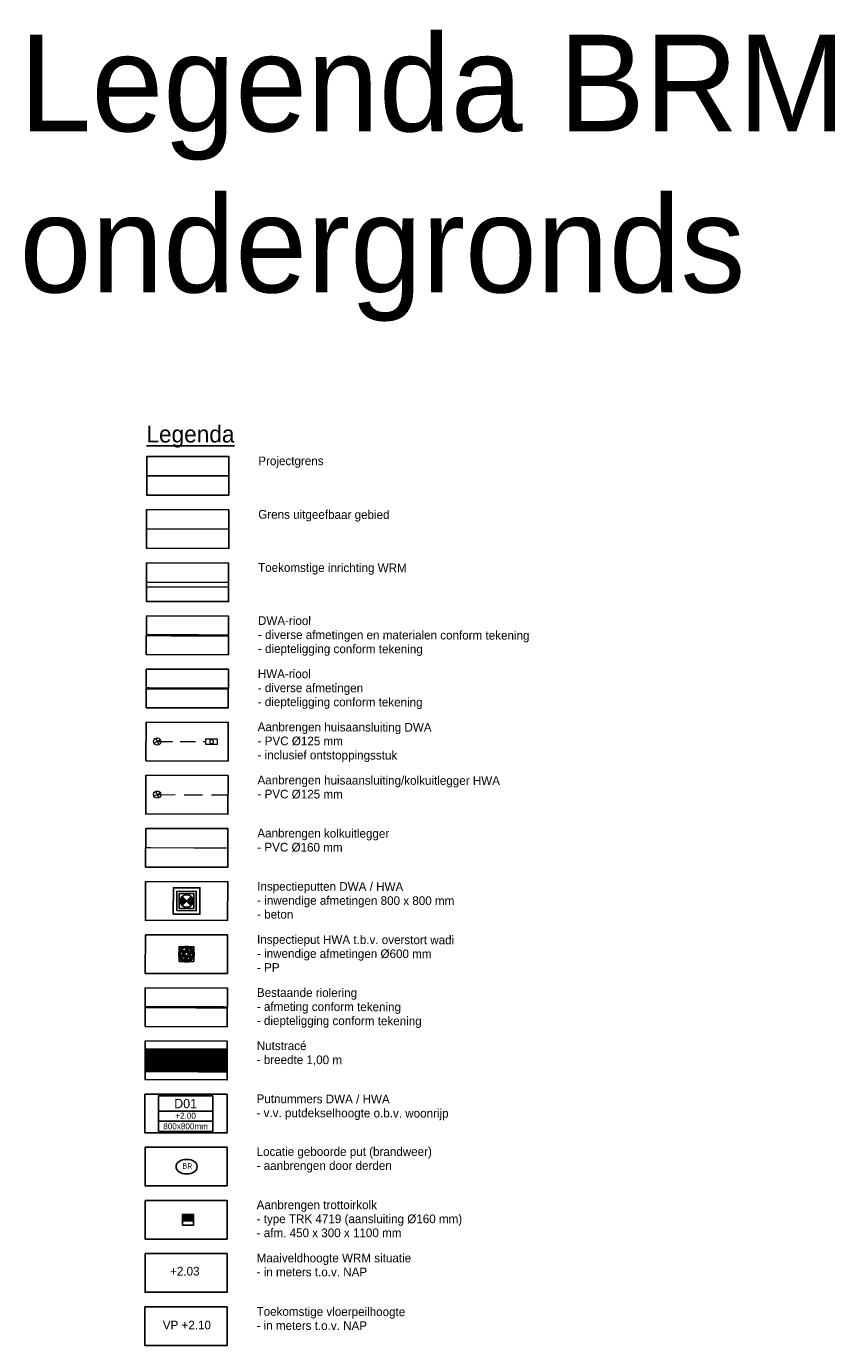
# Model space of a CAD drawing. Header units: metres. Extents: x 136120 to 136875, y 452791 to 453628.
# Tile 17 of 20: x 136749 to 136783, y 453368 to 453423. Entities that reach past the tile are written whole.
import ezdxf
from ezdxf.enums import TextEntityAlignment as Align

# ---------------------------------------------------------------- set-up
doc = ezdxf.new("R2010")
doc.units = ezdxf.units.M
for name, pattern in [('HIDDEN', [9.525, 6.35, -3.175]), ('HIDDEN__G5', [1.125, 0.75, -0.375]), ('PVC160__G1', [1.5, 1, -0.25, 0, -0.25])]:
    doc.linetypes.add(name, pattern=pattern)
doc.layers.add('-DR-alg-hulplijnen', color=210, linetype='Continuous', plot=False)
for name, color, linetype in [('-DR-alg-legenda @ 0.2', 2, 'Continuous'), ('-DR-alg-projectgrens 1-200', 3, 'PROJECTGRENS_1-200'), ('-DR-bs-rio-DWA 400', 253, 'Continuous'), ('-DR-nw-dsn-perceelsgrens', 211, 'Continuous'), ('-DR-nw-inr-brandkraan', 160, 'Continuous'), ('-DR-nw-KL-nutstracé', 41, 'Continuous'), ('-DR-nw-rio-DWA 250', 10, 'Continuous'), ('-DR-nw-rio-DWA putnummer @ 0.2', 10, 'Continuous'), ('-DR-nw-rio-HWA 160', 170, 'PVC160__G1'), ('-DR-nw-rio-HWA 315', 170, 'Continuous'), ('-DR-nw-rio-inspectieput', 2, 'Continuous'), ('-DR-nw-rio-putblock-deksel', 1, 'Continuous'), ('-DR-nw-rio-putblock-schacht', 1, 'Continuous'), ('-DR-nw-rio-trottoirkolk', 1, 'Continuous'), ('-DR-nw-txt hoogtemaat vloerpeilen', 2, 'Continuous'), ('-DR-nw-txt-WRM-hoogtemaat', 210, 'Continuous'), ('-DR-nw-vh-kantverharding-WRM', 253, 'Continuous')]:
    doc.layers.add(name, color=color, linetype=linetype)
for name, color, linetype, lineweight in [('-DR-nw-rio-DWA inlaat', 10, 'Continuous', 9), ('-DR-nw-rio-HWA 125', 170, 'HIDDEN__G5', 9), ('-DR-nw-rio-HWA inlaat', 170, 'HIDDEN__G5', 9), ('-DR-nw-rio-inspectieputdeksel', 2, 'Continuous', 9), ('-DR-nw-rio-VWA 125 mm huisaansluiting', 10, 'HIDDEN', 13), ('-DR-nw-rio-VWA 125 mm ontstoppingsstuk', 10, 'Continuous', 13)]:
    doc.layers.add(name, color=color, linetype=linetype, lineweight=lineweight)
doc.styles.add('CiCom Engineering', font='txt', dxfattribs={"height": 1.8})
doc.styles.add('Drong', font='txt', dxfattribs={"height": 1.8})
doc.styles.add('eurostile', font='txt')
doc.styles.add('NLCS-ISO', font='txt')
doc.linetypes.add('PROJECTGRENS_1-200', pattern='A,0.32,-0.13,[133,ltypeshp.shx,S=0.13,R=0,X=-0.13,Y=0],-0.13,1.27', length=1.85)

# ---------------------------------------------------------------- blocks, each defined once
blk = doc.blocks.new('Legenda - koptekst')
at = {"style": 'Drong'}
blk.add_text('%%ULegenda', height=3.5, dxfattribs=at).set_placement((0, 2.9))
blk = doc.blocks.new('Legenda')
blk.add_lwpolyline([(0, -3), (17, -3), (17, -11), (0, -11)], close=True)
at = {"style": 'eurostile'}
for tag, p in [('OMSCHRIJVING1', (23.1, -3)), ('OMSCHRIJVING2', (23.1, -5.9)), ('OMSCHRIJVING3', (23.1, -8.8))]:
    blk.add_attdef(tag, text='', height=1.8, dxfattribs=at).set_placement(p, align=Align.TOP_LEFT)
blk = doc.blocks.new('*U1243')
blk.add_hatch(color=256).paths.add_polyline_path([(0.03, 0.15), (0.03, 0.42), (0.42, 0.42), (0.42, 0.15)])
blk.add_lwpolyline([(0, 0), (0, 0.45), (0.45, 0.45), (0.45, 0)], close=True)
blk = doc.blocks.new('*U536')
at = {"color": 0}
blk.add_lwpolyline([(-8.02, 0), (8.02, 0), (8.02, 10.5), (-8.02, 10.5)], close=True, dxfattribs=at)
for points in [[(-8.02, 6), (8.02, 6)], [(-8.02, 3), (8.02, 3)]]:
    blk.add_lwpolyline(points, dxfattribs=at)
at = {"style": 'CiCom Engineering'}
for tag, height, p in [('PUTNUMMER', 2.75, (0, 6.87)), ('MAAIVELD', 1.8, (0, 3.75)), ('AFMETING', 1.8, (0, 0.63))]:
    blk.add_attdef(tag, text='', height=height, dxfattribs=at).set_placement(p, align=Align.CENTER)
blk = doc.blocks.new('N-SIE-STRAATPOT_BRANDKRAAN')
blk.add_ellipse((0, 0), major_axis=(-0.219, 0), ratio=0.685994)
at = {"style": 'NLCS-ISO'}
blk.add_text('BR', height=0.12, dxfattribs=at).set_placement((-0.089, -0.046))
blk = doc.blocks.new('Verklaring')
blk.add_lwpolyline([(0, -3), (17, -3), (17, -11), (0, -11)], close=True)
at = {"style": 'eurostile'}
for tag, p in [('OMSCHRIJVING1', (23.1, -3)), ('OMSCHRIJVING2', (23.1, -5.9)), ('OMSCHRIJVING3', (23.1, -8.8))]:
    blk.add_attdef(tag, text='', height=1.8, dxfattribs=at).set_placement(p, align=Align.TOP_LEFT)
blk = doc.blocks.new('*U1296')
at = {"layer": '-DR-nw-rio-putblock-deksel', "color": 0, "ltscale": 0.5}
for p, q in [((-0.26, 0), (0, 0)), ((-0.259, 0.025), (-0.025, 0.025)), ((-0.255, 0.05), (-0.05, 0.05)), ((-0.249, 0.074), (-0.075, 0.074)), ((-0.24, 0.099), (-0.099, 0.099)), ((-0.229, 0.124), (-0.124, 0.124)), ((-0.213, 0.149), (-0.149, 0.149)), ((-0.194, 0.173), (-0.174, 0.173)), ((-0.184, 0.184), (0.183, -0.184)), ((0.184, 0.183), (-0.184, -0.184)), ((0, 0), (0.26, 0)), ((0.025, 0.025), (0.258, 0.025)), ((0.05, 0.049), (0.255, 0.049)), ((0.074, 0.074), (0.249, 0.074)), ((0.099, 0.099), (0.24, 0.099)), ((0.124, 0.124), (0.228, 0.124)), ((0.149, 0.148), (0.213, 0.148)), ((0.173, 0.173), (0.193, 0.173)), ((-0.259, -0.025), (-0.025, -0.025)), ((-0.255, -0.049), (-0.05, -0.049)), ((-0.249, -0.074), (-0.074, -0.074)), ((-0.241, -0.099), (-0.099, -0.099)), ((-0.229, -0.124), (-0.124, -0.124)), ((-0.214, -0.148), (-0.149, -0.148)), ((-0.194, -0.173), (-0.173, -0.173)), ((0.024, -0.025), (0.258, -0.025)), ((0.049, -0.05), (0.255, -0.05)), ((0.074, -0.074), (0.249, -0.074)), ((0.098, -0.099), (0.24, -0.099)), ((0.123, -0.124), (0.228, -0.124)), ((0.148, -0.149), (0.213, -0.149)), ((0.173, -0.173), (0.194, -0.173))]:
    blk.add_line(p, q, dxfattribs=at)
at = {"layer": '-DR-nw-rio-putblock-deksel', "color": 0}
blk.add_lwpolyline([(-0.305, -0.305), (0.305, -0.305), (0.305, 0.305), (-0.305, 0.305)], close=True, dxfattribs=at)
at = {"layer": '-DR-nw-rio-putblock-deksel', "color": 0, "ltscale": 0.5}
blk.add_circle((0, 0), 0.26, dxfattribs=at)
at = {"layer": '-DR-nw-rio-putblock-schacht', "color": 0}
for points in [[(-0.55, -0.55), (0.55, -0.55), (0.55, 0.55), (-0.55, 0.55)], [(-0.4, -0.4), (0.4, -0.4), (0.4, 0.4), (-0.4, 0.4)]]:
    blk.add_lwpolyline(points, close=True, dxfattribs=at)
blk = doc.blocks.new('*U1256')
blk.add_lwpolyline([(0.141, 0.49), (0.319, 0.398), (0.089, -0.046), (-0.089, 0.046)], close=True)
blk.add_circle((0.115, 0.222), 0.08)
blk = doc.blocks.new('Inlaat')
for points in [[(-0.071, 0.071), (0.071, -0.071)], [(0.071, 0.071), (-0.071, -0.071)]]:
    blk.add_lwpolyline(points)
at = {"linetype": 'Continuous'}
blk.add_circle((0, 0), 0.1, dxfattribs=at)
blk = doc.blocks.new('*U1309')
h = blk.add_hatch(color=256)
h.dxf.hatch_style = 1
h.paths.add_polyline_path([(-0.058, 0.033), (-0.075, 0.028), (-0.083, 0.025), (-0.091, 0.021), (-0.099, 0.018), (-0.106, 0.014), (-0.113, 0.009), (-0.119, 0.004), (-0.122, 0.001), (-0.124, -0.001), (-0.127, -0.004), (-0.129, -0.008), (-0.131, -0.011), (-0.132, -0.014), (-0.135, -0.022), (-0.138, -0.029), (-0.139, -0.037), (-0.141, -0.046), (-0.142, -0.054), (-0.145, -0.072), (-0.146, -0.08), (-0.147, -0.085), (-0.148, -0.089), (-0.15, -0.093), (-0.152, -0.096), (-0.154, -0.099), (-0.157, -0.102), (-0.161, -0.104), (-0.165, -0.105), (-0.169, -0.106), (-0.174, -0.107), (-0.179, -0.107), (-0.183, -0.106), (-0.187, -0.105), (-0.191, -0.103), (-0.195, -0.101), (-0.198, -0.098), (-0.2, -0.095), (-0.202, -0.091), (-0.204, -0.087), (-0.205, -0.083), (-0.206, -0.079), (-0.207, -0.074), (-0.207, -0.065), (-0.207, -0.057), (-0.206, -0.048), (-0.205, -0.04), (-0.202, -0.032), (-0.199, -0.024), (-0.196, -0.016), (-0.192, -0.008), (-0.187, -0.001), (-0.183, 0.006), (-0.177, 0.012), (-0.172, 0.019), (-0.166, 0.025), (-0.16, 0.03), (-0.154, 0.036), (-0.147, 0.041), (-0.141, 0.046), (-0.134, 0.05), (-0.127, 0.054), (-0.119, 0.058), (-0.111, 0.061), (-0.104, 0.064), (-0.095, 0.066), (-0.087, 0.068), (-0.079, 0.069), (-0.07, 0.07), (-0.062, 0.07), (-0.057, 0.069), (-0.053, 0.069), (-0.05, 0.067), (-0.048, 0.066), (-0.046, 0.065), (-0.045, 0.063), (-0.043, 0.061), (-0.042, 0.06), (-0.042, 0.058), (-0.041, 0.055), (-0.041, 0.053), (-0.04, 0.051), (-0.041, 0.049), (-0.041, 0.047), (-0.042, 0.045), (-0.043, 0.043), (-0.044, 0.041), (-0.046, 0.04), (-0.047, 0.039), (-0.051, 0.036), (-0.054, 0.035)])
h = blk.add_hatch(color=256)
h.dxf.hatch_style = 1
h.paths.add_polyline_path([(0, 0.067), (-0.013, 0.078), (-0.02, 0.084), (-0.027, 0.089), (-0.034, 0.094), (-0.041, 0.098), (-0.049, 0.102), (-0.056, 0.105), (-0.06, 0.106), (-0.063, 0.107), (-0.067, 0.107), (-0.071, 0.107), (-0.075, 0.107), (-0.079, 0.107), (-0.086, 0.106), (-0.094, 0.104), (-0.102, 0.102), (-0.11, 0.099), (-0.118, 0.096), (-0.134, 0.089), (-0.143, 0.086), (-0.147, 0.085), (-0.151, 0.084), (-0.155, 0.083), (-0.159, 0.083), (-0.163, 0.084), (-0.167, 0.085), (-0.17, 0.087), (-0.174, 0.09), (-0.177, 0.093), (-0.179, 0.097), (-0.182, 0.101), (-0.183, 0.105), (-0.184, 0.11), (-0.185, 0.114), (-0.185, 0.118), (-0.184, 0.122), (-0.182, 0.126), (-0.18, 0.129), (-0.177, 0.133), (-0.174, 0.136), (-0.171, 0.139), (-0.168, 0.142), (-0.16, 0.147), (-0.153, 0.151), (-0.145, 0.154), (-0.137, 0.157), (-0.128, 0.159), (-0.12, 0.16), (-0.112, 0.161), (-0.103, 0.162), (-0.095, 0.161), (-0.086, 0.161), (-0.078, 0.159), (-0.07, 0.158), (-0.062, 0.156), (-0.054, 0.154), (-0.046, 0.151), (-0.038, 0.148), (-0.031, 0.144), (-0.023, 0.141), (-0.016, 0.136), (-0.009, 0.132), (-0.003, 0.127), (0.003, 0.121), (0.009, 0.115), (0.015, 0.109), (0.02, 0.102), (0.025, 0.095), (0.03, 0.088), (0.031, 0.084), (0.033, 0.08), (0.033, 0.076), (0.033, 0.074), (0.033, 0.072), (0.032, 0.07), (0.032, 0.068), (0.03, 0.066), (0.029, 0.064), (0.028, 0.063), (0.026, 0.062), (0.024, 0.06), (0.022, 0.059), (0.02, 0.059), (0.018, 0.059), (0.016, 0.059), (0.014, 0.059), (0.012, 0.059), (0.01, 0.06), (0.006, 0.062), (0.003, 0.064)])
h = blk.add_hatch(color=256)
h.dxf.hatch_style = 1
h.paths.add_polyline_path([(0.058, 0.033), (0.061, 0.05), (0.063, 0.059), (0.064, 0.068), (0.065, 0.076), (0.065, 0.085), (0.064, 0.093), (0.063, 0.101), (0.062, 0.104), (0.061, 0.108), (0.059, 0.111), (0.058, 0.115), (0.056, 0.118), (0.054, 0.121), (0.049, 0.128), (0.043, 0.133), (0.037, 0.139), (0.031, 0.144), (0.024, 0.15), (0.01, 0.161), (0.003, 0.166), (0, 0.169), (-0.003, 0.172), (-0.006, 0.175), (-0.008, 0.179), (-0.009, 0.183), (-0.01, 0.187), (-0.01, 0.191), (-0.009, 0.195), (-0.008, 0.199), (-0.006, 0.204), (-0.003, 0.208), (0, 0.211), (0.003, 0.214), (0.006, 0.217), (0.01, 0.219), (0.014, 0.22), (0.018, 0.22), (0.022, 0.22), (0.026, 0.22), (0.03, 0.219), (0.035, 0.217), (0.039, 0.216), (0.047, 0.212), (0.054, 0.207), (0.061, 0.202), (0.068, 0.197), (0.074, 0.19), (0.079, 0.184), (0.084, 0.177), (0.088, 0.17), (0.092, 0.162), (0.096, 0.155), (0.099, 0.147), (0.102, 0.139), (0.104, 0.131), (0.106, 0.123), (0.108, 0.115), (0.109, 0.107), (0.11, 0.099), (0.11, 0.09), (0.11, 0.082), (0.109, 0.074), (0.108, 0.066), (0.107, 0.057), (0.105, 0.049), (0.102, 0.041), (0.099, 0.033), (0.095, 0.026), (0.091, 0.018), (0.089, 0.014), (0.086, 0.011), (0.083, 0.009), (0.081, 0.008), (0.079, 0.007), (0.077, 0.007), (0.075, 0.006), (0.073, 0.006), (0.07, 0.007), (0.068, 0.007), (0.066, 0.008), (0.064, 0.009), (0.063, 0.01), (0.061, 0.012), (0.06, 0.013), (0.059, 0.015), (0.058, 0.017), (0.057, 0.019), (0.057, 0.021), (0.057, 0.025), (0.057, 0.029)])
h = blk.add_hatch(color=256)
h.dxf.hatch_style = 1
h.paths.add_polyline_path([(0.058, -0.034), (0.074, -0.028), (0.083, -0.025), (0.091, -0.022), (0.098, -0.018), (0.106, -0.014), (0.112, -0.01), (0.119, -0.005), (0.121, -0.002), (0.124, 0.001), (0.126, 0.004), (0.128, 0.007), (0.13, 0.011), (0.132, 0.014), (0.135, 0.021), (0.137, 0.029), (0.139, 0.037), (0.14, 0.045), (0.142, 0.054), (0.144, 0.071), (0.146, 0.08), (0.147, 0.084), (0.148, 0.088), (0.149, 0.092), (0.151, 0.096), (0.154, 0.099), (0.157, 0.101), (0.16, 0.103), (0.165, 0.105), (0.169, 0.106), (0.174, 0.106), (0.178, 0.106), (0.183, 0.106), (0.187, 0.104), (0.191, 0.103), (0.194, 0.1), (0.197, 0.098), (0.2, 0.094), (0.202, 0.091), (0.203, 0.087), (0.205, 0.083), (0.206, 0.078), (0.206, 0.074), (0.207, 0.065), (0.207, 0.056), (0.206, 0.048), (0.204, 0.039), (0.202, 0.031), (0.199, 0.023), (0.195, 0.016), (0.191, 0.008), (0.187, 0.001), (0.182, -0.006), (0.177, -0.013), (0.171, -0.019), (0.166, -0.025), (0.16, -0.031), (0.153, -0.036), (0.147, -0.041), (0.14, -0.046), (0.133, -0.051), (0.126, -0.055), (0.119, -0.058), (0.111, -0.061), (0.103, -0.064), (0.095, -0.066), (0.087, -0.068), (0.078, -0.069), (0.07, -0.07), (0.061, -0.07), (0.057, -0.07), (0.053, -0.069), (0.049, -0.068), (0.047, -0.066), (0.046, -0.065), (0.044, -0.064), (0.043, -0.062), (0.042, -0.06), (0.041, -0.058), (0.04, -0.056), (0.04, -0.054), (0.04, -0.052), (0.04, -0.049), (0.041, -0.047), (0.042, -0.045), (0.043, -0.044), (0.044, -0.042), (0.045, -0.04), (0.047, -0.039), (0.05, -0.037), (0.054, -0.035)])
h = blk.add_hatch(color=256)
h.dxf.hatch_style = 1
h.paths.add_polyline_path([(-0.059, -0.034), (-0.062, -0.051), (-0.063, -0.059), (-0.064, -0.068), (-0.065, -0.077), (-0.065, -0.085), (-0.065, -0.093), (-0.063, -0.101), (-0.062, -0.105), (-0.061, -0.108), (-0.06, -0.112), (-0.058, -0.115), (-0.056, -0.119), (-0.054, -0.122), (-0.049, -0.128), (-0.044, -0.134), (-0.038, -0.139), (-0.031, -0.145), (-0.024, -0.15), (-0.01, -0.161), (-0.004, -0.167), (-0.001, -0.17), (0.002, -0.173), (0.005, -0.176), (0.007, -0.179), (0.009, -0.183), (0.009, -0.187), (0.009, -0.191), (0.008, -0.196), (0.007, -0.2), (0.005, -0.204), (0.003, -0.208), (0, -0.211), (-0.003, -0.215), (-0.007, -0.217), (-0.01, -0.219), (-0.014, -0.22), (-0.018, -0.221), (-0.022, -0.221), (-0.027, -0.22), (-0.031, -0.219), (-0.035, -0.218), (-0.039, -0.216), (-0.047, -0.212), (-0.055, -0.208), (-0.062, -0.203), (-0.068, -0.197), (-0.074, -0.191), (-0.079, -0.184), (-0.084, -0.178), (-0.089, -0.17), (-0.093, -0.163), (-0.096, -0.155), (-0.1, -0.147), (-0.102, -0.139), (-0.105, -0.131), (-0.107, -0.123), (-0.108, -0.115), (-0.11, -0.107), (-0.11, -0.099), (-0.111, -0.091), (-0.11, -0.082), (-0.11, -0.074), (-0.109, -0.066), (-0.107, -0.058), (-0.105, -0.05), (-0.103, -0.042), (-0.099, -0.034), (-0.096, -0.026), (-0.092, -0.018), (-0.089, -0.015), (-0.086, -0.012), (-0.083, -0.009), (-0.081, -0.008), (-0.079, -0.008), (-0.077, -0.007), (-0.075, -0.007), (-0.073, -0.007), (-0.071, -0.007), (-0.069, -0.008), (-0.067, -0.008), (-0.065, -0.009), (-0.063, -0.011), (-0.062, -0.012), (-0.06, -0.014), (-0.059, -0.016), (-0.058, -0.017), (-0.058, -0.019), (-0.057, -0.021), (-0.057, -0.026), (-0.058, -0.03)])
h = blk.add_hatch(color=256)
h.dxf.hatch_style = 1
h.paths.add_polyline_path([(0, -0.067), (0.013, -0.079), (0.02, -0.084), (0.026, -0.09), (0.034, -0.095), (0.041, -0.099), (0.048, -0.102), (0.055, -0.105), (0.059, -0.106), (0.063, -0.107), (0.067, -0.108), (0.071, -0.108), (0.074, -0.108), (0.078, -0.108), (0.086, -0.106), (0.094, -0.105), (0.102, -0.102), (0.11, -0.099), (0.118, -0.096), (0.134, -0.089), (0.142, -0.086), (0.146, -0.085), (0.15, -0.084), (0.155, -0.083), (0.159, -0.083), (0.162, -0.084), (0.166, -0.085), (0.17, -0.088), (0.173, -0.09), (0.176, -0.094), (0.179, -0.097), (0.181, -0.101), (0.183, -0.106), (0.184, -0.11), (0.184, -0.114), (0.184, -0.118), (0.183, -0.122), (0.182, -0.126), (0.179, -0.13), (0.177, -0.133), (0.174, -0.136), (0.171, -0.139), (0.167, -0.142), (0.16, -0.147), (0.152, -0.151), (0.144, -0.155), (0.136, -0.157), (0.128, -0.159), (0.12, -0.161), (0.111, -0.162), (0.103, -0.162), (0.094, -0.162), (0.086, -0.161), (0.078, -0.16), (0.069, -0.158), (0.061, -0.156), (0.053, -0.154), (0.045, -0.151), (0.038, -0.148), (0.03, -0.145), (0.023, -0.141), (0.016, -0.137), (0.009, -0.132), (0.002, -0.127), (-0.004, -0.122), (-0.01, -0.116), (-0.016, -0.109), (-0.021, -0.103), (-0.026, -0.096), (-0.03, -0.088), (-0.032, -0.084), (-0.033, -0.081), (-0.034, -0.077), (-0.034, -0.075), (-0.034, -0.072), (-0.033, -0.07), (-0.032, -0.068), (-0.031, -0.067), (-0.03, -0.065), (-0.028, -0.063), (-0.026, -0.062), (-0.025, -0.061), (-0.023, -0.06), (-0.021, -0.059), (-0.019, -0.059), (-0.016, -0.059), (-0.014, -0.059), (-0.012, -0.06), (-0.01, -0.06), (-0.007, -0.062), (-0.003, -0.065)])
at = {"layer": '-DR-nw-rio-putblock-deksel', "color": 0}
blk.add_lwpolyline([(-0.337, -0.27), (0.27, -0.336), (0.336, 0.27), (-0.27, 0.336)], close=True, dxfattribs=at)
at = {"layer": '-DR-nw-rio-putblock-deksel', "color": 0, "ltscale": 0.5}
blk.add_circle((0, 0), 0.26, dxfattribs=at)
at = {"layer": '-DR-nw-rio-putblock-schacht', "color": 0}
for radius in [0.32, 0.3]:
    blk.add_circle((0, 0), radius, dxfattribs=at)
for points in [[(-0.058, 0.033), (-0.075, 0.028), (-0.083, 0.025), (-0.091, 0.021), (-0.099, 0.018), (-0.106, 0.014), (-0.113, 0.009), (-0.119, 0.004), (-0.122, 0.001), (-0.124, -0.001), (-0.127, -0.004), (-0.129, -0.008), (-0.131, -0.011), (-0.132, -0.014), (-0.135, -0.022), (-0.138, -0.029), (-0.139, -0.037), (-0.141, -0.046), (-0.142, -0.054), (-0.145, -0.072), (-0.146, -0.08), (-0.147, -0.085), (-0.148, -0.089), (-0.15, -0.093), (-0.152, -0.096), (-0.154, -0.099), (-0.157, -0.102), (-0.161, -0.104), (-0.165, -0.105), (-0.169, -0.106), (-0.174, -0.107), (-0.179, -0.107), (-0.183, -0.106), (-0.187, -0.105), (-0.191, -0.103), (-0.195, -0.101), (-0.198, -0.098), (-0.2, -0.095), (-0.202, -0.091), (-0.204, -0.087), (-0.205, -0.083), (-0.206, -0.079), (-0.207, -0.074), (-0.207, -0.065), (-0.207, -0.057), (-0.206, -0.048), (-0.205, -0.04), (-0.202, -0.032), (-0.199, -0.024), (-0.196, -0.016), (-0.192, -0.008), (-0.187, -0.001), (-0.183, 0.006), (-0.177, 0.012), (-0.172, 0.019), (-0.166, 0.025), (-0.16, 0.03), (-0.154, 0.036), (-0.147, 0.041), (-0.141, 0.046), (-0.134, 0.05), (-0.127, 0.054), (-0.119, 0.058), (-0.111, 0.061), (-0.104, 0.064), (-0.095, 0.066), (-0.087, 0.068), (-0.079, 0.069), (-0.07, 0.07), (-0.062, 0.07), (-0.057, 0.069), (-0.053, 0.069), (-0.05, 0.067), (-0.048, 0.066), (-0.046, 0.065), (-0.045, 0.063), (-0.043, 0.061), (-0.042, 0.06), (-0.042, 0.058), (-0.041, 0.055), (-0.041, 0.053), (-0.04, 0.051), (-0.041, 0.049), (-0.041, 0.047), (-0.042, 0.045), (-0.043, 0.043), (-0.044, 0.041), (-0.046, 0.04), (-0.047, 0.039), (-0.051, 0.036), (-0.054, 0.035), (-0.058, 0.033)], [(0, 0.067), (-0.013, 0.078), (-0.02, 0.084), (-0.027, 0.089), (-0.034, 0.094), (-0.041, 0.098), (-0.049, 0.102), (-0.056, 0.105), (-0.06, 0.106), (-0.063, 0.107), (-0.067, 0.107), (-0.071, 0.107), (-0.075, 0.107), (-0.079, 0.107), (-0.086, 0.106), (-0.094, 0.104), (-0.102, 0.102), (-0.11, 0.099), (-0.118, 0.096), (-0.134, 0.089), (-0.143, 0.086), (-0.147, 0.085), (-0.151, 0.084), (-0.155, 0.083), (-0.159, 0.083), (-0.163, 0.084), (-0.167, 0.085), (-0.17, 0.087), (-0.174, 0.09), (-0.177, 0.093), (-0.179, 0.097), (-0.182, 0.101), (-0.183, 0.105), (-0.184, 0.11), (-0.185, 0.114), (-0.185, 0.118), (-0.184, 0.122), (-0.182, 0.126), (-0.18, 0.129), (-0.177, 0.133), (-0.174, 0.136), (-0.171, 0.139), (-0.168, 0.142), (-0.16, 0.147), (-0.153, 0.151), (-0.145, 0.154), (-0.137, 0.157), (-0.128, 0.159), (-0.12, 0.16), (-0.112, 0.161), (-0.103, 0.162), (-0.095, 0.161), (-0.086, 0.161), (-0.078, 0.159), (-0.07, 0.158), (-0.062, 0.156), (-0.054, 0.154), (-0.046, 0.151), (-0.038, 0.148), (-0.031, 0.144), (-0.023, 0.141), (-0.016, 0.136), (-0.009, 0.132), (-0.003, 0.127), (0.003, 0.121), (0.009, 0.115), (0.015, 0.109), (0.02, 0.102), (0.025, 0.095), (0.03, 0.088), (0.031, 0.084), (0.033, 0.08), (0.033, 0.076), (0.033, 0.074), (0.033, 0.072), (0.032, 0.07), (0.032, 0.068), (0.03, 0.066), (0.029, 0.064), (0.028, 0.063), (0.026, 0.062), (0.024, 0.06), (0.022, 0.059), (0.02, 0.059), (0.018, 0.059), (0.016, 0.059), (0.014, 0.059), (0.012, 0.059), (0.01, 0.06), (0.006, 0.062), (0.003, 0.064), (0, 0.067)], [(0.058, 0.033), (0.061, 0.05), (0.063, 0.059), (0.064, 0.068), (0.065, 0.076), (0.065, 0.085), (0.064, 0.093), (0.063, 0.101), (0.062, 0.104), (0.061, 0.108), (0.059, 0.111), (0.058, 0.115), (0.056, 0.118), (0.054, 0.121), (0.049, 0.128), (0.043, 0.133), (0.037, 0.139), (0.031, 0.144), (0.024, 0.15), (0.01, 0.161), (0.003, 0.166), (0, 0.169), (-0.003, 0.172), (-0.006, 0.175), (-0.008, 0.179), (-0.009, 0.183), (-0.01, 0.187), (-0.01, 0.191), (-0.009, 0.195), (-0.008, 0.199), (-0.006, 0.204), (-0.003, 0.208), (0, 0.211), (0.003, 0.214), (0.006, 0.217), (0.01, 0.219), (0.014, 0.22), (0.018, 0.22), (0.022, 0.22), (0.026, 0.22), (0.03, 0.219), (0.035, 0.217), (0.039, 0.216), (0.047, 0.212), (0.054, 0.207), (0.061, 0.202), (0.068, 0.197), (0.074, 0.19), (0.079, 0.184), (0.084, 0.177), (0.088, 0.17), (0.092, 0.162), (0.096, 0.155), (0.099, 0.147), (0.102, 0.139), (0.104, 0.131), (0.106, 0.123), (0.108, 0.115), (0.109, 0.107), (0.11, 0.099), (0.11, 0.09), (0.11, 0.082), (0.109, 0.074), (0.108, 0.066), (0.107, 0.057), (0.105, 0.049), (0.102, 0.041), (0.099, 0.033), (0.095, 0.026), (0.091, 0.018), (0.089, 0.014), (0.086, 0.011), (0.083, 0.009), (0.081, 0.008), (0.079, 0.007), (0.077, 0.007), (0.075, 0.006), (0.073, 0.006), (0.07, 0.007), (0.068, 0.007), (0.066, 0.008), (0.064, 0.009), (0.063, 0.01), (0.061, 0.012), (0.06, 0.013), (0.059, 0.015), (0.058, 0.017), (0.057, 0.019), (0.057, 0.021), (0.057, 0.025), (0.057, 0.029), (0.058, 0.033)], [(0.058, -0.034), (0.074, -0.028), (0.083, -0.025), (0.091, -0.022), (0.098, -0.018), (0.106, -0.014), (0.112, -0.01), (0.119, -0.005), (0.121, -0.002), (0.124, 0.001), (0.126, 0.004), (0.128, 0.007), (0.13, 0.011), (0.132, 0.014), (0.135, 0.021), (0.137, 0.029), (0.139, 0.037), (0.14, 0.045), (0.142, 0.054), (0.144, 0.071), (0.146, 0.08), (0.147, 0.084), (0.148, 0.088), (0.149, 0.092), (0.151, 0.096), (0.154, 0.099), (0.157, 0.101), (0.16, 0.103), (0.165, 0.105), (0.169, 0.106), (0.174, 0.106), (0.178, 0.106), (0.183, 0.106), (0.187, 0.104), (0.191, 0.103), (0.194, 0.1), (0.197, 0.098), (0.2, 0.094), (0.202, 0.091), (0.203, 0.087), (0.205, 0.083), (0.206, 0.078), (0.206, 0.074), (0.207, 0.065), (0.207, 0.056), (0.206, 0.048), (0.204, 0.039), (0.202, 0.031), (0.199, 0.023), (0.195, 0.016), (0.191, 0.008), (0.187, 0.001), (0.182, -0.006), (0.177, -0.013), (0.171, -0.019), (0.166, -0.025), (0.16, -0.031), (0.153, -0.036), (0.147, -0.041), (0.14, -0.046), (0.133, -0.051), (0.126, -0.055), (0.119, -0.058), (0.111, -0.061), (0.103, -0.064), (0.095, -0.066), (0.087, -0.068), (0.078, -0.069), (0.07, -0.07), (0.061, -0.07), (0.057, -0.07), (0.053, -0.069), (0.049, -0.068), (0.047, -0.066), (0.046, -0.065), (0.044, -0.064), (0.043, -0.062), (0.042, -0.06), (0.041, -0.058), (0.04, -0.056), (0.04, -0.054), (0.04, -0.052), (0.04, -0.049), (0.041, -0.047), (0.042, -0.045), (0.043, -0.044), (0.044, -0.042), (0.045, -0.04), (0.047, -0.039), (0.05, -0.037), (0.054, -0.035), (0.058, -0.034)], [(-0.059, -0.034), (-0.062, -0.051), (-0.063, -0.059), (-0.064, -0.068), (-0.065, -0.077), (-0.065, -0.085), (-0.065, -0.093), (-0.063, -0.101), (-0.062, -0.105), (-0.061, -0.108), (-0.06, -0.112), (-0.058, -0.115), (-0.056, -0.119), (-0.054, -0.122), (-0.049, -0.128), (-0.044, -0.134), (-0.038, -0.139), (-0.031, -0.145), (-0.024, -0.15), (-0.01, -0.161), (-0.004, -0.167), (-0.001, -0.17), (0.002, -0.173), (0.005, -0.176), (0.007, -0.179), (0.009, -0.183), (0.009, -0.187), (0.009, -0.191), (0.008, -0.196), (0.007, -0.2), (0.005, -0.204), (0.003, -0.208), (0, -0.211), (-0.003, -0.215), (-0.007, -0.217), (-0.01, -0.219), (-0.014, -0.22), (-0.018, -0.221), (-0.022, -0.221), (-0.027, -0.22), (-0.031, -0.219), (-0.035, -0.218), (-0.039, -0.216), (-0.047, -0.212), (-0.055, -0.208), (-0.062, -0.203), (-0.068, -0.197), (-0.074, -0.191), (-0.079, -0.184), (-0.084, -0.178), (-0.089, -0.17), (-0.093, -0.163), (-0.096, -0.155), (-0.1, -0.147), (-0.102, -0.139), (-0.105, -0.131), (-0.107, -0.123), (-0.108, -0.115), (-0.11, -0.107), (-0.11, -0.099), (-0.111, -0.091), (-0.11, -0.082), (-0.11, -0.074), (-0.109, -0.066), (-0.107, -0.058), (-0.105, -0.05), (-0.103, -0.042), (-0.099, -0.034), (-0.096, -0.026), (-0.092, -0.018), (-0.089, -0.015), (-0.086, -0.012), (-0.083, -0.009), (-0.081, -0.008), (-0.079, -0.008), (-0.077, -0.007), (-0.075, -0.007), (-0.073, -0.007), (-0.071, -0.007), (-0.069, -0.008), (-0.067, -0.008), (-0.065, -0.009), (-0.063, -0.011), (-0.062, -0.012), (-0.06, -0.014), (-0.059, -0.016), (-0.058, -0.017), (-0.058, -0.019), (-0.057, -0.021), (-0.057, -0.026), (-0.058, -0.03), (-0.059, -0.034)], [(0, -0.067), (0.013, -0.079), (0.02, -0.084), (0.026, -0.09), (0.034, -0.095), (0.041, -0.099), (0.048, -0.102), (0.055, -0.105), (0.059, -0.106), (0.063, -0.107), (0.067, -0.108), (0.071, -0.108), (0.074, -0.108), (0.078, -0.108), (0.086, -0.106), (0.094, -0.105), (0.102, -0.102), (0.11, -0.099), (0.118, -0.096), (0.134, -0.089), (0.142, -0.086), (0.146, -0.085), (0.15, -0.084), (0.155, -0.083), (0.159, -0.083), (0.162, -0.084), (0.166, -0.085), (0.17, -0.088), (0.173, -0.09), (0.176, -0.094), (0.179, -0.097), (0.181, -0.101), (0.183, -0.106), (0.184, -0.11), (0.184, -0.114), (0.184, -0.118), (0.183, -0.122), (0.182, -0.126), (0.179, -0.13), (0.177, -0.133), (0.174, -0.136), (0.171, -0.139), (0.167, -0.142), (0.16, -0.147), (0.152, -0.151), (0.144, -0.155), (0.136, -0.157), (0.128, -0.159), (0.12, -0.161), (0.111, -0.162), (0.103, -0.162), (0.094, -0.162), (0.086, -0.161), (0.078, -0.16), (0.069, -0.158), (0.061, -0.156), (0.053, -0.154), (0.045, -0.151), (0.038, -0.148), (0.03, -0.145), (0.023, -0.141), (0.016, -0.137), (0.009, -0.132), (0.002, -0.127), (-0.004, -0.122), (-0.01, -0.116), (-0.016, -0.109), (-0.021, -0.103), (-0.026, -0.096), (-0.03, -0.088), (-0.032, -0.084), (-0.033, -0.081), (-0.034, -0.077), (-0.034, -0.075), (-0.034, -0.072), (-0.033, -0.07), (-0.032, -0.068), (-0.031, -0.067), (-0.03, -0.065), (-0.028, -0.063), (-0.026, -0.062), (-0.025, -0.061), (-0.023, -0.06), (-0.021, -0.059), (-0.019, -0.059), (-0.016, -0.059), (-0.014, -0.059), (-0.012, -0.06), (-0.01, -0.06), (-0.007, -0.062), (-0.003, -0.065), (0, -0.067)]]:
    blk.add_lwpolyline(points, close=True)

msp = doc.modelspace()

# ---------------------------------------------------------------- linework, layer by layer
at = {"layer": '-DR-alg-projectgrens 1-200', "ltscale": 0.5, "flags": 128}
msp.add_lwpolyline([(136753.771, 453404.004), (136757.171, 453404.004)], dxfattribs=at)
at = {"layer": '-DR-bs-rio-DWA 400', "const_width": 0.1, "flags": 128}
msp.add_lwpolyline([(136753.71, 453382.01), (136757.11, 453382)], dxfattribs=at)
at = {"layer": '-DR-nw-dsn-perceelsgrens'}
msp.add_lwpolyline([(136753.767, 453401.804), (136757.167, 453401.795)], dxfattribs=at)
at = {"layer": '-DR-nw-KL-nutstracé', "const_width": 1, "flags": 128}
msp.add_lwpolyline([(136753.704, 453379.811), (136757.104, 453379.801)], dxfattribs=at)
at = {"layer": '-DR-nw-rio-DWA 250', "ltscale": 10, "const_width": 0.1}
msp.add_lwpolyline([(136753.754, 453397.406), (136757.154, 453397.396)], dxfattribs=at)
at = {"layer": '-DR-nw-rio-HWA 125'}
msp.add_lwpolyline([(136754.202, 453390.806), (136757.135, 453390.798)], dxfattribs=at)
at = {"layer": '-DR-nw-rio-HWA 160', "const_width": 0.05, "flags": 128}
msp.add_lwpolyline([(136757.129, 453388.598), (136753.729, 453388.608)], dxfattribs=at)
at = {"layer": '-DR-nw-rio-HWA 315', "const_width": 0.1}
msp.add_lwpolyline([(136753.748, 453395.206), (136757.148, 453395.197)], dxfattribs=at)
at = {"layer": '-DR-nw-rio-VWA 125 mm huisaansluiting', "ltscale": 0.1}
msp.add_lwpolyline([(136754.208, 453393.006), (136756.208, 453393)], dxfattribs=at)
at = {"layer": '-DR-nw-vh-kantverharding-WRM', "flags": 128}
for points in [[(136753.76, 453399.605), (136757.16, 453399.595)], [(136753.76, 453399.405), (136757.16, 453399.395)]]:
    msp.add_lwpolyline(points, dxfattribs=at)

# ---------------------------------------------------------------- block references
at = {"layer": '-DR-alg-legenda @ 0.2', "xscale": 0.2, "yscale": 0.2, "zscale": 0.2}
msp.add_blockref('Legenda - koptekst', (136753.76, 453404.804), dxfattribs=at)
at = {"layer": '-DR-alg-legenda @ 0.2'}
ref = msp.add_blockref('Legenda', (136753.771, 453405.404), dxfattribs=dict(at, xscale=0.2, yscale=0.2, zscale=0.2))
ref.add_attrib('OMSCHRIJVING1', 'Projectgrens', dxfattribs={"layer": '0', "height": 0.36, "style": 'eurostile'}).set_placement((136758.39, 453404.804), align=Align.TOP_LEFT)
ref = msp.add_blockref('Legenda', (136753.771, 453403.204), dxfattribs=dict(at, xscale=0.2, yscale=0.2, zscale=0.2, rotation=359.8354079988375))
ref.add_attrib('OMSCHRIJVING1', 'Grens uitgeefbaar gebied', dxfattribs={"layer": '0', "height": 0.36, "rotation": 359.8354, "style": 'eurostile'}).set_placement((136758.389, 453402.591), align=Align.TOP_LEFT)
ref = msp.add_blockref('Legenda', (136753.764, 453401.005), dxfattribs=dict(at, xscale=0.2, yscale=0.2, zscale=0.2, rotation=359.8354079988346))
ref.add_attrib('OMSCHRIJVING1', 'Toekomstige inrichting WRM', dxfattribs={"layer": '0', "height": 0.36, "rotation": 359.8354, "style": 'eurostile'}).set_placement((136758.382, 453400.391), align=Align.TOP_LEFT)
at = {"layer": '-DR-alg-legenda @ 0.2', "rotation": 359.8354079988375}
for p, xscale, yscale, zscale, values in [((136753.758, 453398.805), 0.2, 0.2, 0.2, {'OMSCHRIJVING1': 'DWA-riool', 'OMSCHRIJVING2': '- diverse afmetingen en materialen conform tekening', 'OMSCHRIJVING3': '- diepteligging conform tekening'}), ((136753.752, 453396.606), 0.2000000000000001, 0.2000000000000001, 0.2000000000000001, {'OMSCHRIJVING1': 'HWA-riool', 'OMSCHRIJVING2': '- diverse afmetingen', 'OMSCHRIJVING3': '- diepteligging conform tekening'}), ((136753.745, 453394.407), 0.2000000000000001, 0.2000000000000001, 0.2000000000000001, {'OMSCHRIJVING1': 'Aanbrengen huisaansluiting DWA', 'OMSCHRIJVING2': '- PVC %%C125 mm', 'OMSCHRIJVING3': '- inclusief ontstoppingsstuk'}), ((136753.726, 453387.809), 0.2000000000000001, 0.2000000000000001, 0.2000000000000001, {'OMSCHRIJVING1': 'Inspectieputten DWA / HWA', 'OMSCHRIJVING2': '- inwendige afmetingen 800 x 800 mm', 'OMSCHRIJVING3': '- beton'}), ((136753.72, 453385.609), 0.2000000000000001, 0.2000000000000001, 0.2000000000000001, {'OMSCHRIJVING1': 'Inspectieput HWA t.b.v. overstort wadi', 'OMSCHRIJVING2': '- inwendige afmetingen %%C600 mm', 'OMSCHRIJVING3': '- PP'}), ((136753.714, 453383.41), 0.2000000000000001, 0.2000000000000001, 0.2000000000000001, {'OMSCHRIJVING1': 'Bestaande riolering', 'OMSCHRIJVING2': '- afmeting conform tekening', 'OMSCHRIJVING3': '- diepteligging conform tekening'})]:
    msp.add_blockref('Legenda', p, dxfattribs=dict(at, xscale=xscale, yscale=yscale, zscale=zscale)).add_auto_attribs(values)
at = {"layer": '-DR-alg-legenda @ 0.2'}
ref = msp.add_blockref('Legenda', (136753.739, 453392.207), dxfattribs=dict(at, xscale=0.2000000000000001, yscale=0.2000000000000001, zscale=0.2000000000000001, rotation=359.8354079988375))
ref.add_attrib('OMSCHRIJVING1', 'Aanbrengen huisaansluiting/kolkuitlegger HWA', dxfattribs={"layer": '0', "height": 0.36, "rotation": 359.8354, "style": 'eurostile'}).set_placement((136758.357, 453391.594), align=Align.TOP_LEFT)
ref.add_attrib('OMSCHRIJVING2', '- PVC %%C125 mm', dxfattribs={"layer": '0', "height": 0.36, "rotation": 359.8354, "style": 'eurostile'}).set_placement((136758.355, 453391.014), align=Align.TOP_LEFT)
ref = msp.add_blockref('Legenda', (136753.733, 453390.008), dxfattribs=dict(at, xscale=0.2000000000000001, yscale=0.2000000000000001, zscale=0.2000000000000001, rotation=359.8354079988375))
ref.add_attrib('OMSCHRIJVING1', 'Aanbrengen kolkuitlegger', dxfattribs={"layer": '0', "height": 0.36, "rotation": 359.8354, "style": 'eurostile'}).set_placement((136758.351, 453389.395), align=Align.TOP_LEFT)
ref.add_attrib('OMSCHRIJVING2', '- PVC %%C160 mm', dxfattribs={"layer": '0', "height": 0.36, "rotation": 359.8354, "style": 'eurostile'}).set_placement((136758.349, 453388.815), align=Align.TOP_LEFT)
ref = msp.add_blockref('Legenda', (136753.708, 453381.21), dxfattribs=dict(at, xscale=0.2000000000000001, yscale=0.2000000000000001, zscale=0.2000000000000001, rotation=359.8354079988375))
ref.add_attrib('OMSCHRIJVING1', 'Nutstracé', dxfattribs={"layer": '0', "height": 0.36, "rotation": 359.8354, "style": 'eurostile'}).set_placement((136758.326, 453380.597), align=Align.TOP_LEFT)
ref.add_attrib('OMSCHRIJVING2', '- breedte 1,00 m', dxfattribs={"layer": '0', "height": 0.36, "rotation": 359.8354, "style": 'eurostile'}).set_placement((136758.324, 453380.017), align=Align.TOP_LEFT)
ref = msp.add_blockref('Legenda', (136753.701, 453379.011), dxfattribs=dict(at, xscale=0.2000000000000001, yscale=0.2000000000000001, zscale=0.2000000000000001, rotation=359.8354079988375))
ref.add_attrib('OMSCHRIJVING1', 'Putnummers DWA / HWA', dxfattribs={"layer": '0', "height": 0.36, "rotation": 359.8354, "style": 'eurostile'}).set_placement((136758.319, 453378.398), align=Align.TOP_LEFT)
ref.add_attrib('OMSCHRIJVING2', '- v.v. putdekselhoogte o.b.v. woonrijp', dxfattribs={"layer": '0', "height": 0.36, "rotation": 359.8354, "style": 'eurostile'}).set_placement((136758.318, 453377.818), align=Align.TOP_LEFT)
ref = msp.add_blockref('Legenda', (136753.701, 453376.812), dxfattribs=dict(at, xscale=0.2, yscale=0.2, zscale=0.2))
ref.add_attrib('OMSCHRIJVING1', 'Locatie geboorde put (brandweer)', dxfattribs={"layer": '0', "height": 0.36, "style": 'eurostile'}).set_placement((136758.321, 453376.212), align=Align.TOP_LEFT)
ref.add_attrib('OMSCHRIJVING2', '- aanbrengen door derden', dxfattribs={"layer": '0', "height": 0.36, "style": 'eurostile'}).set_placement((136758.321, 453375.632), align=Align.TOP_LEFT)
at = {"layer": '-DR-alg-legenda @ 0.2', "xscale": 0.2, "yscale": 0.2, "zscale": 0.2}
msp.add_blockref('Legenda', (136753.701, 453374.607), dxfattribs=at).add_auto_attribs({'OMSCHRIJVING1': 'Aanbrengen trottoirkolk', 'OMSCHRIJVING2': '- type TRK 4719 (aansluiting %%C160 mm)', 'OMSCHRIJVING3': '- afm. 450 x 300 x 1100 mm'})
at = {"layer": '-DR-alg-legenda @ 0.2'}
ref = msp.add_blockref('Legenda', (136753.701, 453372.407), dxfattribs=dict(at, xscale=0.2, yscale=0.2, zscale=0.2))
ref.add_attrib('OMSCHRIJVING1', 'Maaiveldhoogte WRM situatie', dxfattribs={"layer": '0', "height": 0.36, "style": 'eurostile'}).set_placement((136758.321, 453371.807), align=Align.TOP_LEFT)
ref.add_attrib('OMSCHRIJVING2', '- in meters t.o.v. NAP', dxfattribs={"layer": '0', "height": 0.36, "style": 'eurostile'}).set_placement((136758.321, 453371.227), align=Align.TOP_LEFT)
ref = msp.add_blockref('Verklaring', (136753.701, 453370.208), dxfattribs=dict(at, xscale=0.2, yscale=0.2, zscale=0.2, rotation=359.8354079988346))
ref.add_attrib('OMSCHRIJVING1', 'Toekomstige vloerpeilhoogte', dxfattribs={"layer": '0', "height": 0.36, "rotation": 359.8354, "style": 'eurostile'}).set_placement((136758.319, 453369.595), align=Align.TOP_LEFT)
ref.add_attrib('OMSCHRIJVING2', '- in meters t.o.v. NAP', dxfattribs={"layer": '0', "height": 0.36, "rotation": 359.8354, "style": 'eurostile'}).set_placement((136758.318, 453369.015), align=Align.TOP_LEFT)
at = {"layer": '-DR-nw-inr-brandkraan', "xscale": 2, "yscale": 2}
msp.add_blockref('N-SIE-STRAATPOT_BRANDKRAAN', (136755.422, 453375.407), dxfattribs=at)
at = {"layer": '-DR-nw-rio-DWA inlaat', "xscale": 1.5, "yscale": 1.5, "rotation": 340.3003017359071}
msp.add_blockref('Inlaat', (136754.208, 453393.006), dxfattribs=at)
at = {"layer": '-DR-nw-rio-DWA putnummer @ 0.2', "xscale": 0.14, "yscale": 0.14, "zscale": 0.14}
msp.add_blockref('*U536', (136755.382, 453376.865), dxfattribs=at).add_auto_attribs({'MAAIVELD': '+2.00', 'PUTNUMMER': 'D01', 'AFMETING': '800x800mm'})
at = {"layer": '-DR-nw-rio-HWA inlaat', "xscale": 1.5, "yscale": 1.5, "rotation": 340.3003017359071}
msp.add_blockref('Inlaat', (136754.202, 453390.806), dxfattribs=at)
at = {"layer": '-DR-nw-rio-inspectieput', "rotation": 359.8354079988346}
msp.add_blockref('*U1296', (136755.422, 453386.404), dxfattribs=at)
at = {"layer": '-DR-nw-rio-inspectieputdeksel', "color": 1, "rotation": 6.102625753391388}
msp.add_blockref('*U1309', (136755.416, 453384.205), dxfattribs=at)
at = {"layer": '-DR-nw-rio-trottoirkolk'}
msp.add_blockref('*U1243', (136755.255, 453372.98), dxfattribs=at)
at = {"layer": '-DR-nw-rio-VWA 125 mm ontstoppingsstuk', "xscale": -1, "rotation": 242.6533279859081}
msp.add_blockref('*U1256', (136756.208, 453393), dxfattribs=at)

# ---------------------------------------------------------------- texts
at = {"layer": '-DR-alg-hulplijnen', "insert": (136748.508, 453422.265), "char_height": 4, "attachment_point": 1, "style": 'Drong'}
msp.add_mtext_dynamic_manual_height_columns('Legenda BRM\\Pondergronds', width=68.37501, gutter_width=0.45, heights=[0], dxfattribs=at)
at = {"layer": '-DR-nw-txt hoogtemaat vloerpeilen', "insert": (136755.433, 453368.847), "char_height": 0.36, "attachment_point": 5, "style": 'Drong'}
msp.add_mtext_dynamic_manual_height_columns('VP +2.10', width=3.08922, gutter_width=1.8, heights=[0], dxfattribs=at)
at = {"layer": '-DR-nw-txt-WRM-hoogtemaat', "insert": (136754.74, 453371.261), "char_height": 0.36, "attachment_point": 1, "rotation": 359.9064, "style": 'Drong'}
msp.add_mtext_dynamic_manual_height_columns('+2.03', width=3.08922, gutter_width=1.8, heights=[0], dxfattribs=at)

doc.saveas('drawing.dxf')
